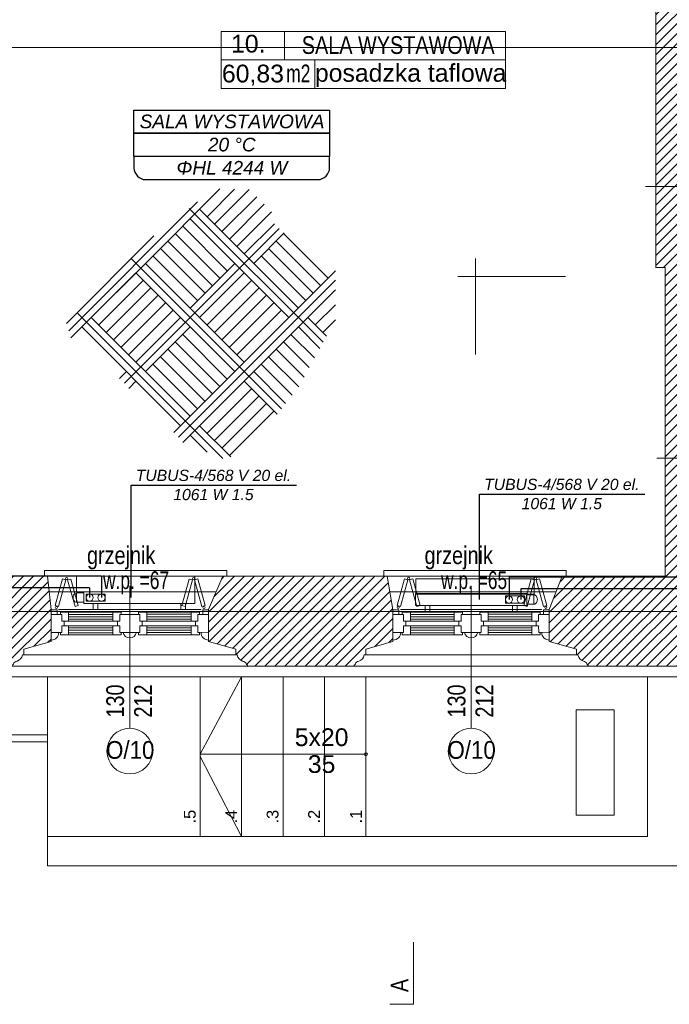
# Model space of a CAD drawing. Header units: millimetres. Extents: x -573548 to 674770, y -210017 to -47794.
# Tile 102 of 234: x 96121 to 101612, y -133345 to -125018. Entities that reach past the tile are written whole.
import ezdxf
from ezdxf.enums import TextEntityAlignment as Align
from ezdxf.lldxf.tags import DXFTag

# ---------------------------------------------------------------- set-up
doc = ezdxf.new("R2010")
doc.units = ezdxf.units.MM
for name, color, linetype, lineweight in [('A.03 RZUT PARTERU_is$0$0_Nr_pióra__25', 8, 'Continuous', 9), ('A.03 RZUT PARTERU_is$0$A-OPISY-2_Nr_pióra__2', 8, 'Continuous', 9), ('A.03 RZUT PARTERU_is$0$A-OPISY-3_Nr_pióra__6', 8, 'Continuous', 9), ('A.03 RZUT PARTERU_is$0$COKÓŁ_Nr_pióra__1', 8, 'Continuous', 9), ('A.03 RZUT PARTERU_is$0$detalokna_Nr_pióra__1', 8, 'Continuous', 9), ('A.03 RZUT PARTERU_is$0$detalokna_Nr_pióra__2', 8, 'Continuous', 9), ('A.03 RZUT PARTERU_is$0$detalokna_Nr_pióra__8', 8, 'Continuous', 9), ('A.03 RZUT PARTERU_is$0$DIM MALY_Nr_pióra__8', 8, 'Continuous', 9), ('A.03 RZUT PARTERU_is$0$Drawing & Figure_Nr_pióra__18', 8, 'Continuous', 9), ('A.03 RZUT PARTERU_is$0$Nowe_0_Nr_pióra__59', 8, 'Continuous', 9), ('A.03 RZUT PARTERU_is$0$Nowe_A-OKNA-OPIS_Nr_pióra__59', 8, 'Continuous', 9), ('A.03 RZUT PARTERU_is$0$Nowe_A_okno_Nr_pióra__59', 8, 'Continuous', 9), ('A.03 RZUT PARTERU_is$0$Nowe_Annotation - Text_Nr_pióra__59', 8, 'Continuous', 9), ('A.03 RZUT PARTERU_is$0$Nowe_GRZEJNIK_Nr_pióra__59', 8, 'Continuous', 9), ('A.03 RZUT PARTERU_is$0$Nowe_okiennice_Nr_pióra__59', 8, 'Continuous', 9), ('A.03 RZUT PARTERU_is$0$Nowe_SCHODY_Nr_pióra__59', 8, 'Continuous', 9), ('A.03 RZUT PARTERU_is$0$Nowe_WIDOK_Nr_pióra__59', 8, 'Continuous', 9), ('A.03 RZUT PARTERU_is$0$opaska_Nr_pióra__1', 8, 'Continuous', 9), ('A.03 RZUT PARTERU_is$0$opisy inne_Nr_pióra__25', 8, 'Continuous', 9), ('A.03 RZUT PARTERU_is$0$PARAPET_Nr_pióra__7', 8, 'Continuous', 9), ('A.03 RZUT PARTERU_is$0$POSADZKI_Nr_pióra__18', 8, 'Continuous', 9), ('A.03 RZUT PARTERU_is$0$SCHODY_Nr_pióra__1', 8, 'Continuous', 9), ('A.03 RZUT PARTERU_is$0$SCIANY_KONSTR_Nr_pióra__21', 8, 'Continuous', 9), ('A.03 RZUT PARTERU_is$0$Structural - Bearing_Nr_pióra__21', 8, 'Continuous', 9), ('A.03 RZUT PARTERU_is$0$Structural - Grid', 8, 'Continuous', 9), ('A.03 RZUT PARTERU_is$0$Structural - Grid_Nr_pióra__17', 8, 'Continuous', 9), ('FLUID-Powrót', 7, 'Continuous', 30), ('FLUID-Zasilanie', 7, 'Continuous', 30), ('SAN_Armatura CO na rozwinięciu', 7, 'Continuous', 13), ('SAN_Armatura CO na rzucie', 7, 'Continuous', 13), ('SAN_Grzejniki CO na rzucie', 7, 'Continuous', 13), ('SAN_Przewody powrotne CO na rzucie', 5, 'Continuous', 40), ('SAN_Przewody zasilające CO na rzucie', 1, 'Continuous', 40)]:
    doc.layers.add(name, color=color, linetype=linetype, lineweight=lineweight)
for name, color, linetype in [('SAN_Etykiety grzejników CO na rzucie', 7, 'Continuous'), ('SAN_Etykiety pomieszczeń na rzucie', 7, 'Continuous'), ('SAN_Piony CO na rzucie', 8, 'Continuous')]:
    doc.layers.add(name, color=color, linetype=linetype)
doc.styles.add('A.03 RZUT PARTERU_is$0$STYL_AUTOMATYCZNY_2', font='arial.ttf')
doc.styles.add('A.03 RZUT PARTERU_is$0$STYL_AUTOMATYCZNY_3', font='arial.ttf', dxfattribs={"width": 0.8})
doc.styles.add('A.03 RZUT PARTERU_is$0$STYL_AUTOMATYCZNY_4', font='arial.ttf', dxfattribs={"width": 0.7})
doc.styles.add('A.03 RZUT PARTERU_is$0$STYL_AUTOMATYCZNY_6', font='arial.ttf', dxfattribs={"width": 0.9})
doc.styles.add('A.03 RZUT PARTERU_is$0$STYL_AUTOMATYCZNY_8', font='arial.ttf', dxfattribs={"width": 0.8})
doc.styles.add('Etykiety grzejników CO na rzucie', font='ariali.ttf')
doc.styles.add('Etykiety pomieszczeń na rzucie', font='ariali.ttf')
tags = doc.linetypes.add('DASH', pattern=[15, 10, -5]).pattern_tags.tags
tags[6:7] = [DXFTag(74, 4), DXFTag(75, 0), DXFTag(340, '0'), DXFTag(46, 0.0), DXFTag(50, 0.0), DXFTag(44, 0.0), DXFTag(45, 0.0)]
tags[4:5] = [DXFTag(74, 4), DXFTag(75, 0), DXFTag(340, '0'), DXFTag(46, 0.0), DXFTag(50, 0.0), DXFTag(44, 0.0), DXFTag(45, 0.0)]
pattern_1 = [(45, (655149.01, 0), (-42.426407, 42.426407), [])]

# ---------------------------------------------------------------- blocks, each defined once
blk = doc.blocks.new('A.03 RZUT PARTERU_is$0$Standardowy znacznik osi_3')
at = {"layer": 'A.03 RZUT PARTERU_is$0$Structural - Grid_Nr_pióra__17'}
blk.add_line((2962.2, 0), (40906.6, 0), dxfattribs=at)
at = {"layer": 'A.03 RZUT PARTERU_is$0$Structural - Grid_Nr_pióra__17', "style": 'A.03 RZUT PARTERU_is$0$STYL_AUTOMATYCZNY_2'}
for tag, p in [('AC_MarkerText_1_0', (-250, -335)), ('AC_MarkerText_1_1', (44118.7, -335))]:
    blk.add_attdef(tag, text='', height=350, rotation=180, dxfattribs=at).set_placement(p, align=Align.TOP_CENTER)
blk = doc.blocks.new('A.03 RZUT PARTERU_is')
at = {"layer": 'A.03 RZUT PARTERU_is$0$Drawing & Figure_Nr_pióra__18'}
h = blk.add_hatch(dxfattribs=at)
h.set_pattern_fill('Common_Brick_0004', color=256, style=0, pattern_type=2)
h.set_pattern_definition(pattern_1)
h.paths.add_polyline_path([(755746.2, -99673.5), (756133.4, -99674.1), (756716.2, -99675.1), (756716.2, -99753.6), (756716.2, -99893.6), (756716.2, -101430.2), (756716.3, -102115.2), (756796.3, -102115.2), (756796.3, -103725.2), (756796.3, -104725.5), (755926.3, -104725.5), (755817.1, -105005.5), (755817.1, -105264.9), (755817.1, -105275.5), (756046.6, -105340.5), (756046.6, -105390.9), (756059.3, -105390.9, 0.270785), (756104.9, -105442), (756115.7, -105446.2, -0.334097), (756136.3, -105475.2), (756146.3, -105475.2), (756146.3, -105485.5), (756211.3, -105485.5), (757111.3, -105485.5), (757176.3, -105485.5), (757176.3, -105475.2), (757186.3, -105475.2, -0.334097), (757206.9, -105446.2), (757217.6, -105442, 0.270785), (757263.3, -105390.9), (757275.9, -105390.9), (757275.9, -105340.5), (757505.5, -105275.5), (757505.5, -105005.5), (757526.3, -104725.5), (757436.3, -104725.5), (757436.3, -103725.2), (757436.3, -102275.5), (759465.1, -102275.5), (759596.3, -102275.5), (759596.3, -103725.5), (759787.7, -103717.6), (759917.7, -103717.6), (759917.7, -103716.6), (759917.7, -101677.4), (759917.7, -101626.4), (759787.7, -101626.4), (759596.3, -101645.2), (759596.3, -102135.2), (759462.8, -102135.4), (757426.4, -102137.7), (757439.7, -101430.2), (757456.3, -100544.9), (757736.3, -100544.9), (757742.5, -100204.9), (757882.5, -100204.9), (757882.5, -100544.9), (759596.3, -100544.9), (759596.3, -100746.2), (759917.7, -100746.2), (759917.7, -100544.9), (760956.3, -100544.9), (760956.3, -99964.9), (757626.6, -99964.9), (757596.9, -100013.9), (757592.6, -99997.5), (757626.6, -99964.9), (757336.3, -99964.9), (757336.3, -99844.9), (757341.2, -98890.5), (757356.3, -96002.6), (757356.3, -96002.4), (757236.7, -96002.4), (756780.6, -96045), (756786.1, -98890.5), (756786.3, -98965.2), (756133.4, -98964.1), (755746.2, -98963.5)])
h = blk.add_hatch(dxfattribs=at)
h.set_pattern_fill('Common_Brick_0004', color=256, style=0, pattern_type=2)
h.set_pattern_definition(pattern_1)
h.paths.add_polyline_path([(735455.7, -98345.2), (735395.7, -98345.2), (735395.7, -98360.2), (735408.7, -98360.2), (735408.7, -98372.2, -0.371445), (735421.7, -98388.1), (735421.7, -98460.5, 0.436052), (735431.7, -98470.2), (735431.7, -98485.2), (735455.7, -98485.2), (735776.3, -98485.2), (736135, -98343.5), (736135, -98085.2), (737045, -98085.2), (737045, -97887.4), (737050.6, -97887.4), (738195, -97887.4), (738195, -98085.2), (742776.3, -98085.2), (742776.3, -98665.2), (743719.8, -98665.2), (743719.8, -98281.5), (744542.7, -98281.5), (744542.7, -98665.2), (746016.3, -98665.2), (746016.3, -98855.2), (746159.7, -98855.2), (746159.7, -98855), (746166.3, -98665.2), (747246.3, -98665.2), (747246.3, -98365.2), (747246.3, -98095.2), (747282, -97255.2), (747610.7, -97256.4), (750156.3, -97265.2), (750156.3, -98890.5), (750156.3, -99595.2), (750436.3, -99595.2), (750436.3, -99735.2), (750156.3, -99735.2), (750156.3, -100105.2), (749506.3, -100105.2), (748146.3, -100105.2), (748237.5, -100675.2), (747316.3, -100675.2), (747277.5, -100675.2), (747316.3, -100105.2), (746116.3, -100105.2), (746127, -99795.6), (745975, -99795.5), (745966.3, -100035.2), (745736.3, -100035.2), (745736.3, -100220.1), (745386.3, -100158.5), (745386.3, -100035.2), (744686.1, -100035.2), (744686.1, -100035.2), (744686.1, -100011, 0.414287), (744682.1, -100007), (744608, -100007), (744608, -100035.2), (744572.3, -100035.2), (744572.3, -100138.2), (744608, -100138.2), (744608, -100165.2), (744656.3, -100165.2), (744636.3, -100774.1), (744815.5, -100774.1), (744836.8, -100774), (744836.8, -101430.2), (744836.8, -101978.1), (744836.8, -102684), (744826.3, -102684), (744826.3, -102684.1), (743396.3, -102684.1), (743396.3, -102194.7), (743396.3, -102194.7), (743396.3, -102197.7), (743266.3, -102197.7), (743266.3, -102197.5), (742673.3, -102209.9), (742676.3, -102949.1), (743286.3, -102938.9), (743416.3, -102938.9), (743416.3, -102835.5), (744796.3, -102835.5), (744796.3, -103312.4), (744796.3, -104725.5), (744416.3, -104725.5), (744326.3, -105075.5), (744326.3, -105485.5), (744326.3, -105509.5), (744341.3, -105509.5, 0.436052), (744351, -105519.5), (744423.4, -105519.5, -0.371445), (744439.3, -105532.5), (744451.3, -105532.5), (744451.3, -105545.5), (744466.3, -105545.5), (744466.3, -105485.5), (745121.3, -105485.5), (745186.3, -105485.5), (745186.3, -105475.2), (745196.3, -105475.2, -0.334097), (745216.9, -105446.2), (745227.6, -105442, 0.270785), (745273.3, -105390.9), (745285.9, -105390.9), (745285.9, -105340.5), (745515.5, -105275.5), (745515.5, -105005.5), (745512, -104885.5), (745507.4, -104725.5), (745137.4, -104725.5), (745137.4, -103312.4), (745137.4, -101978.1), (745137.4, -101430.2), (745137.4, -100774.2), (749506.3, -100756.7), (750166.3, -100754.1), (750165.2, -101260.5), (750445.2, -101260.5), (750445.2, -101400.5), (750165.2, -101400.5), (750165.2, -101430.2), (750166.3, -103065.3), (750296.3, -103065.3), (750875.7, -103065.5), (750885.5, -101430.2), (750896.1, -99665.5), (751746.1, -99666.9), (751746.2, -98956.9), (750736.3, -98955.2), (750736.2, -98955.2), (750736.3, -98890.5), (750740.7, -96695.2), (750336.3, -96678.8), (750206.3, -96678.8), (750206.3, -97105.2), (747610.7, -97087), (747356.3, -97085.2), (747356.3, -96685.2), (747136, -96684.7), (747116.3, -98095.2), (746976.3, -98096.7), (746976.3, -98096.8), (746976.3, -98352.1), (746976.3, -98376.7), (746836.3, -98376.7), (746836.3, -98098.1), (743436.3, -98133.7), (743436.3, -96675.2), (742765, -96656.2), (742765, -97545.2), (736675, -97565.2), (736675, -96685.2), (736435, -96545.2), (736235, -96545.2), (736005, -96545.2), (735981, -96545.2), (735981, -96560.2, 0.436052), (735971, -96570), (735971, -96642.3, -0.371445), (735958, -96658.2), (735958, -96670.2), (735945, -96670.2), (735945, -96685.2), (736005, -96685.2), (736005, -96800.8), (736005, -97495.2), (735455.7, -97495.2)])
h = blk.add_hatch(dxfattribs=at)
h.set_pattern_fill('Common_Brick_0004', color=256, style=0, pattern_type=2)
h.set_pattern_definition(pattern_1)
h.paths.add_polyline_path([(749887.1, -105264.9), (749887.1, -105275.5), (750116.6, -105340.5), (750116.6, -105390.9), (750129.3, -105390.9, 0.270785), (750174.9, -105442), (750185.7, -105446.2, -0.334097), (750206.3, -105475.2), (750216.3, -105475.2), (750216.3, -105485.5), (751211.3, -105485.5), (751276.3, -105485.5), (751276.3, -105475.2), (751286.3, -105475.2, -0.334097), (751306.9, -105446.2), (751317.6, -105442, 0.270785), (751363.3, -105390.9), (751375.9, -105390.9), (751375.9, -105340.5), (751605.5, -105275.5), (751605.5, -105006.2), (751576.3, -104725.5), (750866.3, -104725.5), (750870.1, -104085.5), (750296.3, -104065.7), (750166.3, -104065.7), (750166.3, -104725.5), (750036.3, -104725.5), (749887.1, -105005.5), (749887.1, -105009.2), (749887.1, -105049.2), (749887.2, -105199.2), (749887.1, -105199.2)])
h = blk.add_hatch(dxfattribs=at)
h.set_pattern_fill('Common_Brick_0004', color=256, style=0, pattern_type=2)
h.set_pattern_definition(pattern_1)
h.paths.add_polyline_path([(752937.1, -105264.9), (752937.1, -105275.5), (753166.6, -105340.5), (753166.6, -105390.9), (753179.3, -105390.9, 0.270785), (753224.9, -105442), (753235.7, -105446.2, -0.334097), (753256.3, -105475.2), (753266.3, -105475.2), (753266.3, -105485.5), (754101.3, -105485.5), (754166.3, -105485.5), (754166.3, -105475.2), (754176.3, -105475.2, -0.334097), (754196.9, -105446.2), (754207.6, -105442, 0.270785), (754253.3, -105390.9), (754265.9, -105390.9), (754265.9, -105340.5), (754495.5, -105275.5), (754495.5, -105005.5), (754446.3, -104725.5), (753056.3, -104725.5), (752937.1, -105005.5)])
at = {"layer": 'A.03 RZUT PARTERU_is$0$0_Nr_pióra__25'}
blk.add_lwpolyline([(754668.2, -107819.9), (754668.2, -108344.8), (754468.2, -108344.8)], dxfattribs=at)
at = {"layer": 'A.03 RZUT PARTERU_is$0$A-OPISY-3_Nr_pióra__6'}
for p, q in [((753578.7, -100119), (753578.7, -100359.1)), ((753042.6, -100359), (755447.1, -100359)), ((753835.6, -100359.1), (753835.6, -100599))]:
    blk.add_line(p, q, dxfattribs=at)
blk.add_lwpolyline([(753042.6, -100599), (753042.6, -100119), (755447.1, -100119), (755447.1, -100599)], close=True, dxfattribs=at)
at = {"layer": 'A.03 RZUT PARTERU_is$0$COKÓŁ_Nr_pióra__1'}
blk.add_line((742596.3, -105575.5), (762057, -105575.5), dxfattribs=at)
at = {"layer": 'A.03 RZUT PARTERU_is$0$detalokna_Nr_pióra__1'}
for p, q in [((751276.3, -105485.5), (753266.3, -105485.5)), ((754166.3, -105485.5), (756146.3, -105485.5))]:
    blk.add_line(p, q, dxfattribs=at)
at = {"layer": 'A.03 RZUT PARTERU_is$0$detalokna_Nr_pióra__2'}
for p, q in [((751375.9, -105390.9), (753166.6, -105390.9)), ((754265.9, -105390.9), (756046.6, -105390.9))]:
    blk.add_line(p, q, dxfattribs=at)
for points in [[(751549.1, -104725.5), (751549.1, -104675.5), (753090.4, -104675.5), (753090.4, -104725.5)], [(754419.1, -104725.5), (754419.1, -104675.5), (755960.4, -104675.5), (755960.4, -104725.5)]]:
    blk.add_lwpolyline(points, dxfattribs=at)
at = {"layer": 'A.03 RZUT PARTERU_is$0$detalokna_Nr_pióra__8'}
for p, q in [((751576.3, -104725.5), (753056.3, -104725.5)), ((754446.3, -104725.5), (755926.3, -104725.5)), ((751589.8, -104855.5), (753000.9, -104855.5)), ((754469.1, -104855.5), (755875.6, -104855.5)), ((751668.4, -105005.5), (752874.2, -105005.5)), ((754558.4, -105005.5), (755754.2, -105005.5))]:
    blk.add_line(p, q, dxfattribs=at)
at = {"layer": 'A.03 RZUT PARTERU_is$0$DIM MALY_Nr_pióra__8'}
for p, q in [((756629.2, -101430.2), (757730.4, -101430.2)), ((756725.4, -103725.2), (757531.7, -103725.2))]:
    blk.add_line(p, q, dxfattribs=at)
at = {"layer": 'A.03 RZUT PARTERU_is$0$Nowe_0_Nr_pióra__59'}
blk.add_lwpolyline([(756365.2, -105855.5), (756045.2, -105855.5), (756045.2, -106745.5), (756365.2, -106745.5)], close=True, dxfattribs=at)
at = {"layer": 'A.03 RZUT PARTERU_is$0$Nowe_A-OKNA-OPIS_Nr_pióra__59'}
for p, q in [((752270.5, -104805.5), (752270.5, -106010.7)), ((755156.3, -104805.5), (755156.3, -106010.7))]:
    blk.add_line(p, q, dxfattribs=at)
for centre in [(752270.5, -106203.7), (755156.3, -106203.7)]:
    blk.add_circle(centre, 193, dxfattribs=at)
at = {"layer": 'A.03 RZUT PARTERU_is$0$Nowe_A_okno_Nr_pióra__59'}
for points in [[(751605.5, -105049.6), (751605.5, -105009.6), (751655.5, -105009.6), (751655.5, -105049.6)], [(751605.5, -105049.6), (751605.5, -105199.6), (751695.5, -105199.6), (751695.5, -105144.6), (751715.5, -105144.6), (751715.5, -105104.6), (751695.5, -105104.6), (751695.5, -105049.6)], [(751753.7, -105029.6), (751753.7, -105104.6), (751695.5, -105104.6), (751695.5, -105049.6), (751683.7, -105049.6), (751683.7, -105029.6)], [(752127.2, -105029.5), (752127.3, -105104.5), (752185.5, -105104.5), (752185.4, -105049.5), (752197.2, -105049.4), (752197.2, -105029.5)], [(752413.7, -105029.4), (752413.7, -105104.4), (752355.5, -105104.4), (752355.5, -105049.4), (752343.7, -105049.4), (752343.7, -105029.4)], [(752788.8, -105029.3), (752788.8, -105104.3), (752847, -105104.3), (752847, -105049.3), (752858.8, -105049.3), (752858.8, -105029.3)], [(752937, -105049.2), (752937.1, -105199.2), (752847.1, -105199.3), (752847, -105144.3), (752827, -105144.3), (752827, -105104.3), (752847, -105104.3), (752847, -105049.3)], [(752887, -105049.2), (752887, -105009.2), (752937, -105009.2), (752937, -105049.2)], [(754495.5, -105049.6), (754495.5, -105009.6), (754545.5, -105009.6), (754545.5, -105049.6)], [(754495.5, -105049.6), (754495.5, -105199.6), (754585.5, -105199.6), (754585.5, -105144.6), (754605.5, -105144.6), (754605.5, -105104.6), (754585.5, -105104.6), (754585.5, -105049.6)], [(754643.7, -105029.6), (754643.7, -105104.6), (754585.5, -105104.6), (754585.5, -105049.6), (754573.7, -105049.6), (754573.7, -105029.6)], [(755013, -105029.5), (755013, -105104.5), (755071.2, -105104.5), (755071.2, -105049.5), (755083, -105049.4), (755083, -105029.5)], [(755299.5, -105029.4), (755299.5, -105104.4), (755241.3, -105104.4), (755241.3, -105049.4), (755229.5, -105049.4), (755229.5, -105029.4)], [(755668.8, -105029.3), (755668.8, -105104.3), (755727, -105104.3), (755727, -105049.3), (755738.8, -105049.3), (755738.8, -105029.3)], [(755817, -105049.2), (755817.1, -105199.2), (755727.1, -105199.3), (755727, -105144.3), (755707, -105144.3), (755707, -105104.3), (755727, -105104.3), (755727, -105049.3)], [(755767, -105049.2), (755767, -105009.2), (755817, -105009.2), (755817, -105049.2)], [(751753.7, -105219.6), (751753.7, -105144.6), (751695.5, -105144.6), (751695.5, -105199.6), (751683.7, -105199.6), (751683.7, -105219.6)], [(752127.3, -105219.5), (752127.3, -105144.5), (752185.5, -105144.5), (752185.5, -105199.4), (752197.3, -105199.4), (752197.3, -105219.4)], [(752413.7, -105219.4), (752413.7, -105144.4), (752355.5, -105144.4), (752355.5, -105199.4), (752343.7, -105199.4), (752343.7, -105219.4)], [(752788.9, -105219.3), (752788.8, -105144.3), (752847, -105144.3), (752847.1, -105199.3), (752858.9, -105199.3), (752858.9, -105219.3)], [(754643.7, -105219.6), (754643.7, -105144.6), (754585.5, -105144.6), (754585.5, -105199.6), (754573.7, -105199.6), (754573.7, -105219.6)], [(755013.1, -105219.5), (755013, -105144.5), (755071.2, -105144.5), (755071.3, -105199.4), (755083.1, -105199.4), (755083.1, -105219.4)], [(755299.5, -105219.4), (755299.5, -105144.4), (755241.3, -105144.4), (755241.3, -105199.4), (755229.5, -105199.4), (755229.5, -105219.4)], [(755668.9, -105219.3), (755668.8, -105144.3), (755727, -105144.3), (755727.1, -105199.3), (755738.9, -105199.3), (755738.9, -105219.3)]]:
    blk.add_lwpolyline(points, close=True, dxfattribs=at)
for points in [[(752127.2, -105029.5), (751753.7, -105029.6)], [(751753.7, -105047.1), (752127.2, -105047.1)], [(751753.7, -105067.1), (752127.2, -105067.1)], [(752275.5, -105199.4), (752185.5, -105199.4), (752185.5, -105144.5), (752165.5, -105144.5), (752165.5, -105104.5), (752185.5, -105104.5), (752185.4, -105049.5), (752275.4, -105049.4), (752275.4, -105049.4)], [(752265.5, -105199.4), (752355.5, -105199.4), (752355.5, -105144.4), (752375.5, -105144.4), (752375.5, -105104.4), (752355.5, -105104.4), (752355.5, -105049.4), (752265.5, -105049.4), (752265.5, -105049.4)], [(752413.7, -105029.4), (752788.8, -105029.3)], [(752788.8, -105046.8), (752413.7, -105047)], [(752788.8, -105066.8), (752413.7, -105067)], [(755013, -105029.5), (754643.7, -105029.6)], [(754643.7, -105047.1), (755013, -105047.1)], [(754643.7, -105067.1), (755013, -105067.1)], [(755161.3, -105199.4), (755071.3, -105199.4), (755071.2, -105144.5), (755051.2, -105144.5), (755051.2, -105104.5), (755071.2, -105104.5), (755071.2, -105049.5), (755161.2, -105049.4), (755161.2, -105049.4)], [(755151.3, -105199.4), (755241.3, -105199.4), (755241.3, -105144.4), (755261.3, -105144.4), (755261.3, -105104.4), (755241.3, -105104.4), (755241.3, -105049.4), (755151.3, -105049.4), (755151.3, -105049.4)], [(755299.5, -105029.4), (755668.8, -105029.3)], [(755668.8, -105046.8), (755299.5, -105047)], [(755668.8, -105066.8), (755299.5, -105067)], [(751753.7, -105087.1), (752127.3, -105087.1)], [(751753.7, -105104.6), (752127.3, -105104.5)], [(751753.7, -105144.6), (752127.3, -105144.5)], [(752788.8, -105086.8), (752413.7, -105087)], [(752788.8, -105104.3), (752413.7, -105104.4)], [(752788.8, -105144.3), (752413.7, -105144.4)], [(752788.9, -105161.8), (752413.7, -105162)], [(754643.7, -105087.1), (755013, -105087.1)], [(754643.7, -105104.6), (755013, -105104.5)], [(754643.7, -105144.6), (755013, -105144.5)], [(755668.8, -105086.8), (755299.5, -105087)], [(755668.8, -105104.3), (755299.5, -105104.4)], [(755668.8, -105144.3), (755299.5, -105144.4)], [(755668.9, -105161.8), (755299.5, -105162)], [(751753.7, -105162.1), (752127.3, -105162.1)], [(751753.7, -105182.1), (752127.3, -105182.1)], [(751753.7, -105202.1), (752127.3, -105202.1)], [(752127.3, -105219.5), (751753.7, -105219.6)], [(752788.9, -105181.8), (752413.7, -105182)], [(752788.9, -105201.8), (752413.7, -105202)], [(752413.7, -105219.4), (752788.9, -105219.3)], [(754643.7, -105162.1), (755013.1, -105162.1)], [(754643.7, -105182.1), (755013.1, -105182.1)], [(754643.7, -105202.1), (755013.1, -105202.1)], [(755013.1, -105219.5), (754643.7, -105219.6)], [(755668.9, -105181.8), (755299.5, -105182)], [(755668.9, -105201.8), (755299.5, -105202)], [(755299.5, -105219.4), (755668.9, -105219.3)]]:
    blk.add_lwpolyline(points, dxfattribs=at)
for points in [[(752326.7, -105199.4), (752214.3, -105199.4, 0.845314)], [(755212.5, -105199.4), (755100.1, -105199.4, 0.845314)]]:
    blk.add_lwpolyline(points, format="xyb", close=True, dxfattribs=at)
at = {"layer": 'A.03 RZUT PARTERU_is$0$Nowe_GRZEJNIK_Nr_pióra__59'}
for points in [[(751819.8, -104855.5), (752819.8, -104855.5), (752819.8, -104725.5), (751819.8, -104725.5)], [(754689.8, -104875.9), (755689.8, -104875.9), (755689.8, -104745.9), (754689.8, -104745.9)]]:
    blk.add_lwpolyline(points, close=True, dxfattribs=at)
at = {"layer": 'A.03 RZUT PARTERU_is$0$Nowe_okiennice_Nr_pióra__59'}
for points in [[(751668.1, -104980.7), (751640.3, -104973), (751702.4, -104748), (751730.2, -104755.7)], [(751807.7, -104981.3), (751835.5, -104973.7), (751773.4, -104748.7), (751745.6, -104756.4)], [(752739.5, -104981.3), (752711.7, -104973.7), (752773.8, -104748.7), (752801.6, -104756.4)], [(752879.1, -104980.7), (752906.9, -104973), (752844.8, -104748), (752817, -104755.7)], [(754558.1, -104979.9), (754530.3, -104972.3), (754592.4, -104747.3), (754620.2, -104755)], [(754697.7, -104980.6), (754725.5, -104972.9), (754663.4, -104748), (754635.6, -104755.6)], [(755629.5, -104980.6), (755601.7, -104972.9), (755663.8, -104748), (755691.6, -104755.6)], [(755769.1, -104979.9), (755796.9, -104972.3), (755734.8, -104747.3), (755707, -104755)]]:
    blk.add_lwpolyline(points, close=True, dxfattribs=at)
for centre in [(751737.6, -104744.1), (752809.6, -104744.1), (754627.6, -104743.4), (755699.6, -104743.4), (751649.6, -104989.1), (752897.7, -104989.1), (754539.6, -104988.3), (755787.7, -104988.3)]:
    blk.add_circle(centre, 9.4, dxfattribs=at)
at = {"layer": 'A.03 RZUT PARTERU_is$0$Nowe_SCHODY_Nr_pióra__59'}
for p, q in [((756646.3, -105575.5), (756646.3, -106925.5)), ((756646.3, -106925.5), (756146.3, -106925.5)), ((756906.3, -107173.1), (756146.3, -107173.1))]:
    blk.add_line(p, q, dxfattribs=at)
at = {"layer": 'A.03 RZUT PARTERU_is$0$Nowe_WIDOK_Nr_pióra__59'}
for centre, start, end in [((751605.5, -105199.6), 270.46447, 0.079), ((752938.1, -105199.6), 179.921, 269.53553), ((754495.5, -105199.6), 270.46447, 0.079), ((755818.1, -105199.6), 179.921, 269.53553)]:
    blk.add_arc(centre, 65.3, start, end, dxfattribs=at)
at = {"layer": 'A.03 RZUT PARTERU_is$0$opaska_Nr_pióra__1'}
for points in [[(749356, -106065.5), (751576.3, -106065.5)], [(749397.7, -106125.5), (751576.3, -106125.5)]]:
    blk.add_lwpolyline(points, dxfattribs=at)
at = {"layer": 'A.03 RZUT PARTERU_is$0$opisy inne_Nr_pióra__25'}
for p, q in [((755193, -102038.8), (755193, -102850.2)), ((755952.8, -102188.8), (755043, -102188.8))]:
    blk.add_line(p, q, dxfattribs=at)
at = {"layer": 'A.03 RZUT PARTERU_is$0$POSADZKI_Nr_pióra__18'}
for p, q in [((753033.2, -101449.3), (752403.3, -102079.3)), ((753156.9, -101451.5), (752923.8, -101684.6)), ((753280.5, -101453.7), (752986.7, -101747.5)), ((752842.9, -101559.6), (751754.3, -102648.2)), ((753343.4, -101516.6), (753049.6, -101810.4)), ((753406.3, -101579.5), (753112.5, -101873.3)), ((752773.2, -101614.1), (753905.1, -102746)), ((753278.3, -102039.2), (752860.8, -101621.7)), ((753469.2, -101642.4), (753175.4, -101936.3)), ((752780.7, -101701.8), (753198.3, -102119.3)), ((753492.8, -101744.7), (753238.3, -101999.2)), ((753532.9, -101784.7), (752225.2, -103092.4)), ((753032.4, -102205.1), (752654.9, -101827.6)), ((753095.3, -102142.2), (752717.8, -101764.7)), ((753576.2, -101821.4), (753318.4, -102079.3)), ((753947.5, -102205.1), (753570, -101827.6)), ((752475, -101847.4), (751734.8, -102587.6)), ((752969.5, -102268), (752592, -101890.5)), ((753884.6, -102268), (753507.1, -101890.5)), ((752906.6, -102330.9), (752529.1, -101953.4)), ((753821.7, -102330.9), (753444.2, -101953.4)), ((752403.3, -102079.3), (751905.7, -102576.9)), ((752283.1, -102039.2), (753552.9, -103308.9)), ((753238.3, -102914.3), (752403.3, -102079.3)), ((752843.7, -102393.8), (752466.2, -102016.3)), ((753158.2, -102079.3), (752780.7, -102456.7)), ((753695.9, -102456.7), (753278.3, -102039.2)), ((753758.8, -102393.8), (753381.3, -102016.3)), ((751773.7, -102708.8), (752323.2, -102159.3)), ((752323.2, -102159.3), (753158.2, -102994.4)), ((753238.3, -102159.3), (752860.8, -102536.8)), ((753198.3, -102119.3), (753615.8, -102536.8)), ((754010.4, -102142.2), (753198.3, -102954.3)), ((752008.6, -102599.7), (752386.1, -102222.3)), ((754010.5, -102222.1), (752682.7, -103549.9)), ((752923.8, -102599.7), (753301.2, -102222.3)), ((752071.6, -102662.6), (752449, -102285.2)), ((754009.8, -102302.9), (752719.1, -103593.6)), ((752986.7, -102662.6), (753364.1, -102285.2)), ((752134.5, -102725.5), (752511.9, -102348.1)), ((752197.4, -102788.4), (752574.8, -102411)), ((753049.6, -102725.5), (753427, -102348.1)), ((753112.5, -102788.4), (753489.9, -102411)), ((751825.6, -102496.8), (753057.6, -103728.8)), ((752260.3, -102851.4), (752637.7, -102473.9)), ((753175.4, -102851.4), (753552.8, -102473.9)), ((753838.9, -102599.7), (754009.4, -102429.2)), ((752780.7, -103371.8), (751945.7, -102536.8)), ((752700.7, -102536.8), (752323.2, -102914.3)), ((753775.9, -102536.8), (753933.3, -102694.2)), ((753901.8, -102662.6), (754008.9, -102555.5)), ((751865.6, -102616.9), (752700.7, -103451.9)), ((752780.7, -102616.9), (752403.3, -102994.4)), ((753876.8, -102797.9), (753695.9, -102616.9)), ((753032.4, -103120.2), (752654.9, -102742.7)), ((753095.3, -103057.3), (752717.8, -102679.8)), ((753788.1, -102960.8), (753570, -102742.7)), ((753832.5, -102879.3), (753632.9, -102679.8)), ((752969.5, -103183.1), (752592, -102805.6)), ((753743.7, -103042.2), (753507.1, -102805.6)), ((752906.6, -103246), (752529.1, -102868.5)), ((753699.3, -103123.6), (753444.2, -102868.5)), ((752243.1, -102994.4), (752185.1, -103052.3)), ((752843.7, -103308.9), (752466.2, -102931.5)), ((753198.3, -102954.3), (752642.7, -103509.9)), ((753318.4, -102994.4), (753588.2, -103264.2)), ((753643.8, -103193.9), (753381.3, -102931.5)), ((752323.2, -103074.5), (752261.6, -103136.1)), ((753517.5, -103353.7), (753238.3, -103074.5)), ((752923.8, -103514.8), (753301.2, -103137.4)), ((752986.7, -103577.7), (753364.1, -103200.3)), ((753049.6, -103640.6), (753427, -103263.2)), ((753112.5, -103703.6), (753489.9, -103326.1)), ((752860.8, -103451.9), (753124.7, -103715.7)), ((752924.3, -103675.6), (752780.7, -103532))]:
    blk.add_line(p, q, dxfattribs=at)
at = {"layer": 'A.03 RZUT PARTERU_is$0$SCHODY_Nr_pióra__1'}
for p, q in [((751576.3, -105578.2), (751576.3, -106925.5)), ((752866.3, -105575.5), (752866.3, -106925.5)), ((753216.3, -105575.5), (753216.3, -106925.5)), ((753566.3, -105575.5), (753566.3, -106925.5)), ((753916.3, -105575.5), (753916.3, -106925.5)), ((754266.3, -105575.5), (754266.3, -106925.5)), ((756146.3, -106925.5), (751576.3, -106925.5)), ((751576.3, -106925.5), (751576.3, -107173.1)), ((756406.3, -107173.1), (751576.3, -107173.1))]:
    blk.add_line(p, q, dxfattribs=at)
for points in [[(752866.3, -106230.5), (753216.3, -105575.5)], [(754266.3, -106230.5), (753113.8, -106230.5), (752866.3, -106230.5)], [(752866.3, -106250.5), (753216.3, -106925.5)]]:
    blk.add_lwpolyline(points, dxfattribs=at)
blk.add_lwpolyline([(754279, -106230.5, 1), (754253.5, -106230.5, 1)], format="xyb", close=True, dxfattribs=at)
at = {"layer": 'A.03 RZUT PARTERU_is$0$SCIANY_KONSTR_Nr_pióra__21'}
blk.add_line((753056.3, -104725.5), (754446.3, -104725.5), dxfattribs=at)
at = {"layer": 'A.03 RZUT PARTERU_is$0$Structural - Bearing_Nr_pióra__21'}
for p, q in [((756716.3, -102115.2), (756716.2, -99893.6)), ((756716.3, -102115.2), (756796.3, -102115.2)), ((756796.3, -104725.5), (756796.3, -102115.2)), ((750866.3, -104725.5), (751576.3, -104725.5)), ((751605.5, -105006.2), (751576.3, -104725.5)), ((752937.1, -105005.5), (753056.3, -104725.5)), ((754495.5, -105005.5), (754446.3, -104725.5)), ((755817.1, -105005.5), (755926.3, -104725.5)), ((754166.3, -105485.5), (753266.3, -105485.5)), ((756211.3, -105485.5), (757176.3, -105485.5))]:
    blk.add_line(p, q, dxfattribs=at)
blk.add_lwpolyline([(756796.3, -104725.5), (755926.3, -104725.5)], dxfattribs=at)
for points in [[(751211.3, -105485.5), (751276.3, -105485.5), (751276.3, -105475.2), (751286.3, -105475.2, -0.334097), (751306.9, -105446.2), (751317.6, -105442, 0.270785), (751363.3, -105390.9), (751375.9, -105390.9), (751375.9, -105340.5), (751605.5, -105275.5), (751605.5, -105005.5)], [(753331.3, -105485.5), (753266.3, -105485.5), (753266.3, -105475.2), (753256.3, -105475.2, 0.334097), (753235.7, -105446.2), (753224.9, -105442, -0.270785), (753179.3, -105390.9), (753166.6, -105390.9), (753166.6, -105340.5), (752937.1, -105275.5), (752937.1, -105005.5)], [(754101.3, -105485.5), (754166.3, -105485.5), (754166.3, -105475.2), (754176.3, -105475.2, -0.334097), (754196.9, -105446.2), (754207.6, -105442, 0.270785), (754253.3, -105390.9), (754265.9, -105390.9), (754265.9, -105340.5), (754495.5, -105275.5), (754495.5, -105005.5)], [(756211.3, -105485.5), (756146.3, -105485.5), (756146.3, -105475.2), (756136.3, -105475.2, 0.334097), (756115.7, -105446.2), (756104.9, -105442, -0.270785), (756059.3, -105390.9), (756046.6, -105390.9), (756046.6, -105340.5), (755817.1, -105275.5), (755817.1, -105005.5)]]:
    blk.add_lwpolyline(points, format="xyb", dxfattribs=at)
at = {"layer": 'A.03 RZUT PARTERU_is$0$Structural - Grid', "zscale": 1000, "rotation": 180}
for p in [(776832.4, -100254.9), (776835.6, -105021.8)]:
    blk.add_blockref('A.03 RZUT PARTERU_is$0$Standardowy znacznik osi_3', p, dxfattribs=at)
at = {"layer": 'A.03 RZUT PARTERU_is$0$A-OPISY-2_Nr_pióra__2', "char_height": 150}
for s, insert, attachment_point, style in [('\\A1;{\\pql;\\fArial|b0|i0|c238|p0;\\W1.000000;10.}', (753126.5, -100298.4), 7, 'A.03 RZUT PARTERU_is$0$STYL_AUTOMATYCZNY_2'), ('\\A1;{\\pql;\\fArial|b0|i0|c238|p0;\\W0.800000;SALA WYSTAWOWA}', (753725.1, -100310.1), 7, 'A.03 RZUT PARTERU_is$0$STYL_AUTOMATYCZNY_3'), ('\\A1;{\\pqr;\\fArial|b0|i0|c238|p0;\\W0.700000;m2}', (753797.1, -100397.6), 3, 'A.03 RZUT PARTERU_is$0$STYL_AUTOMATYCZNY_4'), ('\\A1;{\\pql;\\fArial|b0|i0|c238|p0;\\W1.000000;60,83}', (753049.6, -100576.7), 7, 'A.03 RZUT PARTERU_is$0$STYL_AUTOMATYCZNY_2'), ('\\A1;{\\pql;\\fArial|b0|i0|c238|p0;\\W1.000000;posadzka taflowa}', (753835.6, -100588.5), 7, 'A.03 RZUT PARTERU_is$0$STYL_AUTOMATYCZNY_2')]:
    blk.add_mtext(s, dxfattribs=dict(at, insert=insert, attachment_point=attachment_point, style=style))
at = {"layer": 'A.03 RZUT PARTERU_is$0$Nowe_A-OKNA-OPIS_Nr_pióra__59', "char_height": 150, "attachment_point": 5, "rotation": 90, "style": 'A.03 RZUT PARTERU_is$0$STYL_AUTOMATYCZNY_3'}
for s, insert in [('\\A1;{\\pqc;\\fArial|b0|i0|c238|p0;\\W0.800000;130}', (752148, -105780)), ('\\A1;{\\pqc;\\fArial|b0|i0|c238|p0;\\W0.800000;212}', (752382.4, -105780)), ('\\A1;{\\pqc;\\fArial|b0|i0|c238|p0;\\W0.800000;130}', (755033.7, -105780)), ('\\A1;{\\pqc;\\fArial|b0|i0|c238|p0;\\W0.800000;212}', (755268.1, -105780))]:
    blk.add_mtext(s, dxfattribs=dict(at, insert=insert))
at = {"layer": 'A.03 RZUT PARTERU_is$0$Nowe_A-OKNA-OPIS_Nr_pióra__59', "char_height": 150, "attachment_point": 5, "style": 'A.03 RZUT PARTERU_is$0$STYL_AUTOMATYCZNY_6'}
for insert in [(752274.5, -106194.8), (755160.2, -106194.8)]:
    blk.add_mtext('\\A1;{\\pqc;\\fArial|b0|i0|c238|p0;\\W0.900000;O/10}', dxfattribs=dict(at, insert=insert))
at = {"layer": 'A.03 RZUT PARTERU_is$0$Nowe_Annotation - Text_Nr_pióra__59', "char_height": 150, "attachment_point": 7, "style": 'A.03 RZUT PARTERU_is$0$STYL_AUTOMATYCZNY_8'}
for insert in [(751909.2, -104667.4), (754762.2, -104667.4)]:
    blk.add_mtext('\\A1;{\\pql;\\fArial|b0|i0|c238|p0;\\W0.800000;grzejnik }', dxfattribs=dict(at, insert=insert))
at = {"layer": 'A.03 RZUT PARTERU_is$0$opisy inne_Nr_pióra__25', "insert": (754625.5, -108129.6), "char_height": 150, "attachment_point": 9, "rotation": 89.99958, "style": 'A.03 RZUT PARTERU_is$0$STYL_AUTOMATYCZNY_3'}
blk.add_mtext('\\A1;{\\pqr;\\fArial|b0|i0|c238|p0;\\W0.800000;A}', dxfattribs=at)
at = {"layer": 'A.03 RZUT PARTERU_is$0$PARAPET_Nr_pióra__7', "char_height": 150, "attachment_point": 7, "style": 'A.03 RZUT PARTERU_is$0$STYL_AUTOMATYCZNY_4'}
for s, insert in [('\\A1;{\\pql;\\fArial|b0|i0|c238|p0;\\W0.700000;w.p. =67}', (752044.4, -104878.4)), ('\\A1;{\\pql;\\fArial|b0|i0|c238|p0;\\W0.700000;w.p. =65}', (754901.8, -104878.1))]:
    blk.add_mtext(s, dxfattribs=dict(at, insert=insert))
at = {"layer": 'A.03 RZUT PARTERU_is$0$SCHODY_Nr_pióra__1', "insert": (753892.4, -106200.7), "char_height": 150, "attachment_point": 5, "line_spacing_factor": 0.907425, "style": 'A.03 RZUT PARTERU_is$0$STYL_AUTOMATYCZNY_2'}
blk.add_mtext('\\A1;{\\pqc;\\fArial|b0|i0|c238|p0;\\W1.000000;5x20\\P\\pqc;\\fArial|b0|i0|c238|p0;\\W1.000000;35}', dxfattribs=at)
at = {"layer": 'A.03 RZUT PARTERU_is$0$SCHODY_Nr_pióra__1', "char_height": 100, "attachment_point": 5, "rotation": 90, "style": 'A.03 RZUT PARTERU_is$0$STYL_AUTOMATYCZNY_2'}
for s, insert in [('\\A1;{\\pqc;\\fArial|b0|i0|c238|p0;\\W1.000000;.5}', (752778.4, -106758.1)), ('\\A1;{\\pqc;\\fArial|b0|i0|c238|p0;\\W1.000000;.4}', (753128.4, -106758.1)), ('\\A1;{\\pqc;\\fArial|b0|i0|c238|p0;\\W1.000000;.3}', (753478.4, -106758.1)), ('\\A1;{\\pqc;\\fArial|b0|i0|c238|p0;\\W1.000000;.2}', (753828.4, -106758.1)), ('\\A1;{\\pqc;\\fArial|b0|i0|c238|p0;\\W1.000000;.1}', (754183.6, -106758.1))]:
    blk.add_mtext(s, dxfattribs=dict(at, insert=insert))
blk = doc.blocks.new('CZLVK_P_55_5_95_5_10_V')
at = {"layer": 'SAN_Grzejniki CO na rzucie'}
for points in [[(-350, -50), (-350, 0), (-390, 0), (-390, -50)], [(390, -50), (390, 0), (350, 0), (350, -50)], [(470, -150), (-470, -150), (-470, -50), (470, -50), (470, -150)]]:
    blk.add_lwpolyline(points, dxfattribs=at)
blk = doc.blocks.new('VERTPIPECOSUPPLY_P')
at = {"layer": 'SAN_Przewody zasilające CO na rzucie', "lineweight": 13}
blk.add_circle((0, 0), 30, dxfattribs=at)
blk = doc.blocks.new('VERTPIPECORETURN_P')
at = {"layer": 'SAN_Przewody powrotne CO na rzucie', "lineweight": 13}
blk.add_circle((0, 0), 30, dxfattribs=at)
blk = doc.blocks.new('ZTGRZVK_P_V')
at = {"layer": 'SAN_Armatura CO na rozwinięciu'}
blk.add_lwpolyline([(-50, 40), (-110, 40), (-110, -40), (-50, -40), (-50, 40)], dxfattribs=at)
blk.add_ellipse((-110, 0), major_axis=(0, 40), ratio=0.75, start_param=0, end_param=3.141593, dxfattribs=at)
blk = doc.blocks.new('ZAWGVK_P_V')
at = {"layer": 'SAN_Armatura CO na rzucie'}
blk.add_lwpolyline([(80, 30), (-80, 30), (-80, -30), (80, -30), (80, 30)], dxfattribs=at)

msp = doc.modelspace()

# ---------------------------------------------------------------- linework, layer by layer
at = {"layer": 'FLUID-Powrót', "color": 142, "linetype": 'DASH', "ltscale": 10}
for p, q in [((96712, -129822.2), (96712, -129905.5)), ((100356.7, -129830), (100356.7, -129921.8))]:
    msp.add_line(p, q, dxfattribs=at)
for points in [[(96712, -129822.2), (94331.7, -129822.2)], [(102745.9, -129830), (100356.7, -129830)]]:
    msp.add_lwpolyline(points, dxfattribs=at)
at = {"layer": 'FLUID-Zasilanie', "color": 11, "linetype": 'Continuous'}
for p, q in [((96812, -129722.4), (96812, -129905.5)), ((100256.7, -129730), (100256.7, -129921.8))]:
    msp.add_line(p, q, dxfattribs=at)
for points in [[(94231.7, -129722.4), (96812, -129722.4)], [(100256.7, -129730), (102845.9, -129730)]]:
    msp.add_lwpolyline(points, dxfattribs=at)
at = {"layer": 'SAN_Etykiety grzejników CO na rzucie'}
for p, q in [((97062, -129905.5), (97062, -128955.5)), ((97062, -128955.5), (98459, -128955.5)), ((100006.7, -129921.8), (100006.7, -129031.8)), ((100006.7, -129031.8), (101403.7, -129031.8))]:
    msp.add_line(p, q, dxfattribs=at)
at = {"layer": 'SAN_Etykiety pomieszczeń na rzucie'}
for points in [[(97085.7, -125979.2), (97085.7, -125783.2), (98740.7, -125783.2), (98740.7, -125979.2), (97085.7, -125979.2)], [(97085.7, -126175.2), (97085.7, -125979.2), (98740.7, -125979.2), (98740.7, -126175.2), (97085.7, -126175.2)]]:
    msp.add_lwpolyline(points, dxfattribs=at)
msp.add_open_spline([(97085.7, -126175.2), (97085.7, -126184.2), (97085.7, -126264.2), (97085.7, -126273.2), (97085.7, -126273.2), (97085.7, -126322.2), (97134.7, -126371.2), (97183.7, -126371.2), (97183.7, -126371.2), (97192.7, -126371.2), (98633.7, -126371.2), (98642.7, -126371.2), (98642.7, -126371.2), (98691.7, -126371.2), (98740.7, -126322.2), (98740.7, -126273.2), (98740.7, -126273.2), (98740.7, -126264.2), (98740.7, -126184.2), (98740.7, -126175.2)], degree=3, knots=[0, 0, 0, 0, 0.05, 0.05, 0.05, 0.050001, 0.1, 0.1, 0.1, 0.100001, 0.15, 0.15, 0.15, 0.150001, 0.2, 0.2, 0.2, 0.200001, 1, 1, 1, 1], dxfattribs=at)

# ---------------------------------------------------------------- block references
at = {"color": 150}
msp.add_blockref('A.03 RZUT PARTERU_is', (-655219.6, -25000), dxfattribs=at)
at = {"layer": 'SAN_Armatura CO na rzucie', "xscale": -1, "rotation": 180}
for name, p in [('ZTGRZVK_P_V', (96712, -129905.5)), ('ZAWGVK_P_V', (96762, -129905.5))]:
    msp.add_blockref(name, p, dxfattribs=at)
at = {"layer": 'SAN_Armatura CO na rzucie', "rotation": 180}
for name, p in [('ZTGRZVK_P_V', (100356.7, -129921.8)), ('ZAWGVK_P_V', (100306.7, -129921.8))]:
    msp.add_blockref(name, p, dxfattribs=at)
at = {"layer": 'SAN_Grzejniki CO na rzucie', "xscale": -1, "rotation": 180}
msp.add_blockref('CZLVK_P_55_5_95_5_10_V', (97132, -130005.5), dxfattribs=at)
at = {"layer": 'SAN_Grzejniki CO na rzucie', "rotation": 180}
msp.add_blockref('CZLVK_P_55_5_95_5_10_V', (99936.7, -130021.8), dxfattribs=at)
at = {"layer": 'SAN_Piony CO na rzucie', "xscale": -1, "rotation": 180}
for name, p in [('VERTPIPECORETURN_P', (96712, -129905.5)), ('VERTPIPECOSUPPLY_P', (96812, -129905.5))]:
    msp.add_blockref(name, p, dxfattribs=at)
at = {"layer": 'SAN_Piony CO na rzucie'}
for name, p in [('VERTPIPECOSUPPLY_P', (100256.7, -129921.8)), ('VERTPIPECORETURN_P', (100356.7, -129921.8))]:
    msp.add_blockref(name, p, dxfattribs=at)

# ---------------------------------------------------------------- texts
at = {"layer": 'SAN_Etykiety grzejników CO na rzucie', "style": 'Etykiety grzejników CO na rzucie'}
for s, p in [('TUBUS-4/568 V 20 el.', (97102, -128919.5)), ('TUBUS-4/568 V 20 el.', (100046.7, -128995.8)), ('1061 W 1.5', (97419, -129081.5)), ('1061 W 1.5', (100363.7, -129157.8))]:
    msp.add_text(s, height=95, dxfattribs=at).set_placement(p)
at = {"layer": 'SAN_Etykiety pomieszczeń na rzucie', "style": 'Etykiety pomieszczeń na rzucie'}
for s, p in [('SALA WYSTAWOWA', (97134.7, -125936.2)), ('20 °C', (97711.7, -126132.2)), ('ΦHL 4244 W', (97445.7, -126328.2))]:
    msp.add_text(s, height=115, dxfattribs=at).set_placement(p)

doc.saveas('drawing.dxf')
